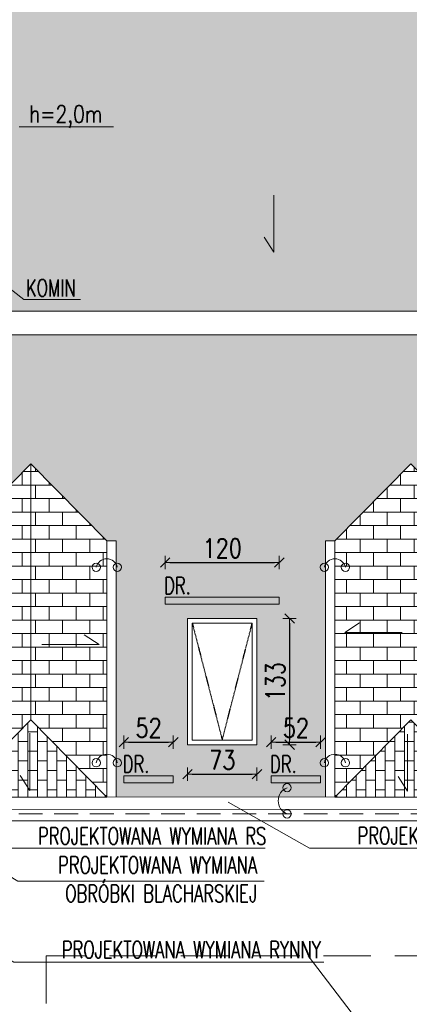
# Model space of a CAD drawing. Header units: millimetres. Extents: x 5973 to 39040, y 4443 to 37727.
# Tile 43 of 52: x 16938 to 17348, y 21059 to 22097. Entities that reach past the tile are written whole.
import ezdxf
from ezdxf.enums import TextEntityAlignment as Align

# ---------------------------------------------------------------- set-up
doc = ezdxf.new("R2010")
doc.units = ezdxf.units.MM
for name, pattern in [('DASHDOT', [1, 0.5, -0.25, 0, -0.25]), ('DASHED', [0.75, 0.5, -0.25]), ('HIDDEN', [0.375, 0.25, -0.125])]:
    doc.linetypes.add(name, pattern=pattern)
for name, color, linetype, lineweight in [('!MODUS_OPIS', 3, 'Continuous', 13), ('Cienka', 3, 'Continuous', 9), ('E_0', 4, 'Continuous', 15), ('Widok', 1, 'Continuous', 15), ('WYMIAROWANIE', 1, 'Continuous', 18)]:
    doc.layers.add(name, color=color, linetype=linetype, lineweight=lineweight)
doc.layers.add('INSTALACJA ODGROMOWA', color=7, linetype='Continuous')
doc.layers.add('OSIE', color=1, linetype='DASHDOT')
doc.styles.add('TXT', font='simplex.shx', dxfattribs={"width": 0.8})
doc.dimstyles.new('DIM100', dxfattribs={"dimscale": 5, "dimtxt": 4, "dimasz": 1, "dimexe": 0, "dimexo": 0, "dimgap": 1, "dimtad": 1, "dimdec": 4, "dimrnd": 0.5, "dimdsep": 46, "dimtxsty": 'TXT', "dimblk1": 'TICK1', "dimblk2": 'TICK1', "dimsah": 1, "dimcen": 0, "dimse1": 1, "dimse2": 1, "dimclrd": 1, "dimclre": 7, "dimclrt": 9, "dimadec": 0, "dimazin": 0, "dimtfac": 1, "dimtdec": 4, "dimtmove": 2, "dimatfit": 3, "dimldrblk": 'TICK1', "dimfxl": 1, "dimtolj": 1, "dimarcsym": 0})
pattern_1 = [(90, (0.04, 0), (-10.16, 6e-16), []), (180, (0.04, 0), (-10.16, -10.16), [10.16, -10.16])]

# ---------------------------------------------------------------- blocks, each defined once
blk = doc.blocks.new('TICK1')
at = {"color": 2}
blk.add_line((-1, -1), (1, 1), dxfattribs=at)
at = {"color": 0}
for p, q in [((0, 0), (-1, 0)), ((0, -1.4), (0, 1.4))]:
    blk.add_line(p, q, dxfattribs=at)
blk = doc.blocks.new('*D170')
at = {"layer": 'Defpoints', "color": 0, "transparency": 16777216}
for p in [(19223.6, 21252.4), (16986.8, 21107.6), (19341.8, 21107.6)]:
    blk.add_point(p, dxfattribs=at)
at = {"layer": 'WYMIAROWANIE', "color": 1, "lineweight": -2, "transparency": 16777216}
blk.add_line((19341.8, 21247.4), (19341.8, 21112.6), dxfattribs=at)
at = {"layer": 'WYMIAROWANIE', "color": 1, "lineweight": -2, "transparency": 16777216, "xscale": 5, "yscale": 5, "zscale": 5}
for p, rotation in [((19341.8, 21252.4), 90), ((19341.8, 21107.6), 270)]:
    blk.add_blockref('TICK1', p, dxfattribs=dict(at, rotation=rotation))
at = {"layer": 'WYMIAROWANIE', "color": 9, "transparency": 16777216, "insert": (19326.8, 21180), "char_height": 20, "attachment_point": 5, "rotation": 90, "style": 'TXT'}
blk.add_mtext('\\A1;145', dxfattribs=at)
blk = doc.blocks.new('*D171')
at = {"layer": 'Defpoints', "color": 0, "transparency": 16777216}
for p in [(16986.8, 21107.6), (16633.8, 20607.6), (19341.8, 20607.6)]:
    blk.add_point(p, dxfattribs=at)
at = {"layer": 'WYMIAROWANIE', "color": 1, "lineweight": -2, "transparency": 16777216}
blk.add_line((19341.8, 21102.6), (19341.8, 20612.6), dxfattribs=at)
at = {"layer": 'WYMIAROWANIE', "color": 1, "lineweight": -2, "transparency": 16777216, "xscale": 5, "yscale": 5, "zscale": 5}
for p, rotation in [((19341.8, 21107.6), 90), ((19341.8, 20607.6), 270)]:
    blk.add_blockref('TICK1', p, dxfattribs=dict(at, rotation=rotation))
at = {"layer": 'WYMIAROWANIE', "color": 9, "transparency": 16777216, "insert": (19326.8, 20857.6), "char_height": 20, "attachment_point": 5, "rotation": 90, "style": 'TXT'}
blk.add_mtext('\\A1;500', dxfattribs=at)
blk = doc.blocks.new('*D172')
at = {"layer": 'Defpoints', "color": 0, "transparency": 16777216}
for p in [(16650, 23125.7), (19382.3, 23125.7), (16650, 20607.6)]:
    blk.add_point(p, dxfattribs=at)
at = {"layer": 'WYMIAROWANIE', "color": 1, "lineweight": -2, "transparency": 16777216}
blk.add_line((19382.3, 20612.6), (19382.3, 23120.7), dxfattribs=at)
at = {"layer": 'WYMIAROWANIE', "color": 1, "lineweight": -2, "transparency": 16777216, "xscale": 5, "yscale": 5, "zscale": 5}
for p, rotation in [((19382.3, 23125.7), 90), ((19382.3, 20607.6), 270)]:
    blk.add_blockref('TICK1', p, dxfattribs=dict(at, rotation=rotation))
at = {"layer": 'WYMIAROWANIE', "color": 9, "transparency": 16777216, "insert": (19367.3, 21866.6), "char_height": 20, "attachment_point": 5, "rotation": 90, "style": 'TXT'}
blk.add_mtext('\\A1;2518', dxfattribs=at)
blk = doc.blocks.new('*D208')
at = {"layer": 'Defpoints', "color": 0, "transparency": 16777216}
for p in [(19082.9, 21252.4), (16866.1, 21088.7), (19083.5, 21040.1)]:
    blk.add_point(p, dxfattribs=at)
at = {"layer": 'WYMIAROWANIE', "color": 1, "lineweight": -2, "transparency": 16777216}
blk.add_line((16871.3, 21034), (19078.5, 21040.1), dxfattribs=at)
at = {"layer": 'WYMIAROWANIE', "color": 1, "lineweight": -2, "transparency": 16777216, "xscale": 5, "yscale": 5, "zscale": 5}
for p, rotation in [((16866.3, 21034), 180.1587716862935), ((19083.5, 21040.1), 0.1587716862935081)]:
    blk.add_blockref('TICK1', p, dxfattribs=dict(at, rotation=rotation))
at = {"layer": 'WYMIAROWANIE', "color": 9, "transparency": 16777216, "insert": (17974.9, 21052), "char_height": 20, "attachment_point": 5, "rotation": 0.1588, "style": 'TXT'}
blk.add_mtext('\\A1;2217', dxfattribs=at)
blk = doc.blocks.new('*D227')
at = {"layer": 'Defpoints', "color": 0, "transparency": 16777216}
for p in [(17114.9, 21327.8), (17187.9, 21327.8), (17187.9, 21301.7)]:
    blk.add_point(p, dxfattribs=at)
at = {"layer": 'WYMIAROWANIE', "color": 1, "lineweight": -2, "transparency": 16777216}
blk.add_line((17119.9, 21301.7), (17182.9, 21301.7), dxfattribs=at)
at = {"layer": 'WYMIAROWANIE', "color": 1, "lineweight": -2, "transparency": 16777216, "xscale": 5, "yscale": 5, "zscale": 5, "rotation": 180}
blk.add_blockref('TICK1', (17114.9, 21301.7), dxfattribs=at)
at = {"layer": 'WYMIAROWANIE', "color": 1, "lineweight": -2, "transparency": 16777216, "xscale": 5, "yscale": 5, "zscale": 5}
blk.add_blockref('TICK1', (17187.9, 21301.7), dxfattribs=at)
at = {"layer": 'WYMIAROWANIE', "color": 9, "transparency": 16777216, "insert": (17151.4, 21316.7), "char_height": 20, "attachment_point": 5, "style": 'TXT'}
blk.add_mtext('\\A1;73', dxfattribs=at)
blk = doc.blocks.new('*D228')
at = {"layer": 'Defpoints', "color": 0, "transparency": 16777216}
for p in [(17200.9, 21465.7), (17200.9, 21332.7), (17222.3, 21332.7)]:
    blk.add_point(p, dxfattribs=at)
at = {"layer": 'WYMIAROWANIE', "color": 1, "lineweight": -2, "transparency": 16777216}
blk.add_line((17222.3, 21460.7), (17222.3, 21337.7), dxfattribs=at)
at = {"layer": 'WYMIAROWANIE', "color": 1, "lineweight": -2, "transparency": 16777216, "xscale": 5, "yscale": 5, "zscale": 5}
for p, rotation in [((17222.3, 21465.7), 90), ((17222.3, 21332.7), 270)]:
    blk.add_blockref('TICK1', p, dxfattribs=dict(at, rotation=rotation))
at = {"layer": 'WYMIAROWANIE', "color": 9, "transparency": 16777216, "insert": (17207.3, 21399.2), "char_height": 20, "attachment_point": 5, "rotation": 90, "style": 'TXT'}
blk.add_mtext('\\A1;133', dxfattribs=at)
blk = doc.blocks.new('E_PUSZKA')
at = {"layer": 'E_0', "color": 3}
blk.add_circle((0, 0), 4.35, dxfattribs=at)
blk = doc.blocks.new('ODGROMÓWKA')
at = {"layer": '!MODUS_OPIS', "ltscale": 0.7}
for p, q in [((4353.5, 13420.2), (4254.4, 13420.2)), ((4558.4, 12546.5), (4634.9, 12446.4))]:
    blk.add_line(p, q, dxfattribs=at)
at = {"layer": 'E_0', "color": 2, "linetype": 'HIDDEN', "ltscale": 100}
blk.add_line((3803.7, 12696.3), (6393.4, 12696), dxfattribs=at)
at = {"layer": 'E_0', "color": 3, "linetype": 'DASHED', "ltscale": 100}
blk.add_lwpolyline([(2839.4, 12062.6), (2839.4, 13362.3), (2778.4, 13362.3), (2778.4, 14503.3), (3540.4, 14503.3), (3540.4, 14633.7), (5284.4, 14633.7), (5284.4, 14503.3), (6039.4, 14503.3), (6039.4, 13917.3), (6499.5, 13917.2), (6499.4, 12546.3), (4282.7, 12546.5), (4282.7, 12425.5), (3909.7, 12425.5), (3909.7, 12062.6)], dxfattribs=at)
at = {"layer": 'E_0'}
for centre, radius, start, end in [((4346.4, 12953.7), 11.3, 11.8092, 168.1908), ((4586.4, 12953.7), 11.3, 11.8092, 168.1908), ((4346.4, 12747.7), 11.3, 11.8092, 168.1908), ((4586.4, 12747.7), 11.3, 11.8092, 168.1908), ((4541.7, 12709.9), 14.9, 112.2716, 247.7284)]:
    blk.add_arc(centre, radius, start, end, dxfattribs=at)
for p in [(4335.3, 12956), (4357.5, 12956), (4575.3, 12956), (4597.5, 12956), (4335.3, 12750), (4357.5, 12750), (4575.3, 12750), (4597.5, 12750)]:
    blk.add_blockref('E_PUSZKA', p, dxfattribs=at)
at = {"layer": 'E_0', "rotation": 89.99999999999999}
for p in [(4536.1, 12723.7), (4536.1, 12696.1)]:
    blk.add_blockref('E_PUSZKA', p, dxfattribs=at)
at = {"layer": '!MODUS_OPIS', "ltscale": 0.7, "style": 'TXT', "width": 0.8}
blk.add_text('h=2,0m', height=18, dxfattribs=at).set_placement((4303.3, 13433.6), align=Align.MIDDLE_CENTER)
blk = doc.blocks.new('*D264')
at = {"layer": 'Defpoints', "color": 0, "transparency": 16777216}
for p in [(17211.4, 21524.8), (17091.4, 21488.2), (17211.4, 21488.2)]:
    blk.add_point(p, dxfattribs=at)
at = {"layer": 'WYMIAROWANIE', "color": 1, "lineweight": -2, "transparency": 16777216}
blk.add_line((17096.4, 21524.8), (17206.4, 21524.8), dxfattribs=at)
at = {"layer": 'WYMIAROWANIE', "color": 1, "lineweight": -2, "transparency": 16777216, "xscale": 5, "yscale": 5, "zscale": 5, "rotation": 180}
blk.add_blockref('TICK1', (17091.4, 21524.8), dxfattribs=at)
at = {"layer": 'WYMIAROWANIE', "color": 1, "lineweight": -2, "transparency": 16777216, "xscale": 5, "yscale": 5, "zscale": 5}
blk.add_blockref('TICK1', (17211.4, 21524.8), dxfattribs=at)
at = {"layer": 'WYMIAROWANIE', "color": 9, "transparency": 16777216, "insert": (17151.4, 21539.8), "char_height": 20, "attachment_point": 5, "style": 'TXT'}
blk.add_mtext('\\A1;120', dxfattribs=at)
blk = doc.blocks.new('*D279')
at = {"layer": 'Defpoints', "color": 0, "transparency": 16777216}
for p in [(17099.9, 21335.4), (17047.9, 21300), (17099.9, 21300)]:
    blk.add_point(p, dxfattribs=at)
at = {"layer": 'WYMIAROWANIE', "color": 1, "lineweight": -2, "transparency": 16777216}
blk.add_line((17052.9, 21335.4), (17094.9, 21335.4), dxfattribs=at)
at = {"layer": 'WYMIAROWANIE', "color": 1, "lineweight": -2, "transparency": 16777216, "xscale": 5, "yscale": 5, "zscale": 5, "rotation": 180}
blk.add_blockref('TICK1', (17047.9, 21335.4), dxfattribs=at)
at = {"layer": 'WYMIAROWANIE', "color": 1, "lineweight": -2, "transparency": 16777216, "xscale": 5, "yscale": 5, "zscale": 5}
blk.add_blockref('TICK1', (17099.9, 21335.4), dxfattribs=at)
at = {"layer": 'WYMIAROWANIE', "color": 9, "transparency": 16777216, "insert": (17073.9, 21350.4), "char_height": 20, "attachment_point": 5, "style": 'TXT'}
blk.add_mtext('\\A1;52', dxfattribs=at)
blk = doc.blocks.new('*D280')
at = {"layer": 'Defpoints', "color": 0, "transparency": 16777216}
for p in [(17254.9, 21335.4), (17202.9, 21300), (17254.9, 21300)]:
    blk.add_point(p, dxfattribs=at)
at = {"layer": 'WYMIAROWANIE', "color": 1, "lineweight": -2, "transparency": 16777216}
blk.add_line((17207.9, 21335.4), (17249.9, 21335.4), dxfattribs=at)
at = {"layer": 'WYMIAROWANIE', "color": 1, "lineweight": -2, "transparency": 16777216, "xscale": 5, "yscale": 5, "zscale": 5, "rotation": 180}
blk.add_blockref('TICK1', (17202.9, 21335.4), dxfattribs=at)
at = {"layer": 'WYMIAROWANIE', "color": 1, "lineweight": -2, "transparency": 16777216, "xscale": 5, "yscale": 5, "zscale": 5}
blk.add_blockref('TICK1', (17254.9, 21335.4), dxfattribs=at)
at = {"layer": 'WYMIAROWANIE', "color": 9, "transparency": 16777216, "insert": (17228.9, 21350.4), "char_height": 20, "attachment_point": 5, "style": 'TXT'}
blk.add_mtext('\\A1;52', dxfattribs=at)

msp = doc.modelspace()

# ---------------------------------------------------------------- hatches: boundary and pattern name
at = {"layer": 'Cienka', "transparency": 33554483}
h = msp.add_hatch(dxfattribs=at)
h.set_pattern_fill('AR-B816', color=256, scale=0.05, angle=90)
h.set_pattern_definition(pattern_1)
h.paths.add_polyline_path([(17649.90707, 21764.66483), (18197.40707, 21764.66483), (18197.40707, 21789.66483), (17649.90707, 21789.66483)])
h.paths.add_polyline_path([(18298.54254, 21614.66483), (18599.90707, 21614.66483), (18624.90707, 21614.66483), (18624.90707, 21639.66483), (18599.90707, 21639.66483), (18289.45197, 21639.66483)])
h.paths.add_polyline_path([(18298.54254, 21614.66483), (18289.45197, 21639.66483), (18197.40707, 21639.66483), (18172.40707, 21639.66483), (18172.40707, 21614.66483)])
h.paths.add_polyline_path([(17524.90707, 21764.66483), (17549.90707, 21764.66483), (17549.90707, 21789.66483), (16349.90707, 21789.66483), (16349.90707, 21764.66483)])
h.paths.add_polyline_path([(17524.90707, 21604.66483), (17524.90707, 21579.66483), (17549.90707, 21579.66483), (17674.90707, 21579.66483), (17674.90707, 21604.66483), (17649.90707, 21604.66483), (17549.90707, 21604.66483)])
h.paths.add_polyline_path([(16553.02423, 21547.51551), (16543.02423, 21547.51551), (16542.99991, 21277.66034), (16553.02423, 21277.65943)])
h.paths.add_polyline_path([(16722.99991, 21277.64411), (16723.0182, 21480.66483), (16721.40707, 21480.66483), (16721.40707, 21488.16483), (16723.01888, 21488.16483), (16723.02423, 21547.51551), (16713.02423, 21547.51551), (16713.02423, 21277.64501)])
h.paths.add_polyline_path([(16869.90482, 21547.51551), (16859.90482, 21547.51551), (16859.88049, 21277.63178), (16869.90482, 21277.63087)])
h.paths.add_polyline_path([(17039.88049, 21277.61555), (17039.90482, 21547.51551), (17029.90482, 21547.51551), (17029.90482, 21277.61645)])
h.paths.add_polyline_path([(17269.90482, 21547.51551), (17259.90482, 21547.51551), (17259.88049, 21277.59573), (17269.90482, 21277.59482)])
h.paths.add_polyline_path([(17439.88049, 21277.5795), (17439.90482, 21547.51551), (17429.90482, 21547.51551), (17429.90482, 21277.5804)])
h.paths.add_polyline_path([(17669.90482, 21547.51551), (17659.90482, 21547.51551), (17659.88049, 21277.55968), (17669.90482, 21277.55877)])
h.paths.add_polyline_path([(17839.88048, 21277.54345), (17839.90482, 21547.51551), (17829.90482, 21547.51551), (17829.90482, 21277.54435)])
h.paths.add_polyline_path([(18149.89512, 21277.51551), (18239.86966, 21277.5074), (18239.89399, 21547.51551), (18229.89399, 21547.51551), (18229.89399, 21277.51551)])
h.paths.add_polyline_path([(18069.89399, 21547.51551), (18059.89399, 21547.51551), (18059.86966, 21277.52363), (18069.89399, 21277.52272)])
h.paths.add_polyline_path([(16058.02649, 21833.66483), (16323.90707, 22240.66483), (17867.90707, 22240.66483), (17867.90707, 22120.66483), (18037.90707, 21816.16483), (18497.90707, 21816.16483), (18649.90707, 21669.69511), (18649.90707, 21564.66483), (18709.90707, 21564.66483), (18709.90707, 21611.87812), (19056.97911, 21277.43376), (16468.20403, 21277.66708)])
h.paths.add_polyline_path([(16633.02423, 21628.8486), (16713.02423, 21547.51551), (16713.02423, 21277.51551), (16553.02423, 21277.51551), (16553.02423, 21547.51551)])
h.paths.add_polyline_path([(16949.90482, 21628.8486), (17029.90482, 21547.51551), (17029.90482, 21277.51551), (16869.90482, 21277.51551), (16869.90482, 21547.51551)])
h.paths.add_polyline_path([(17349.90482, 21628.8486), (17429.90482, 21547.51551), (17429.90482, 21277.51551), (17269.90482, 21277.51551), (17269.90482, 21547.51551)])
h.paths.add_polyline_path([(17749.90482, 21628.8486), (17829.90482, 21547.51551), (17829.90482, 21277.51551), (17669.90482, 21277.51551), (17669.90482, 21547.51551)])
h.paths.add_polyline_path([(18149.89399, 21628.8486), (18229.89399, 21547.51551), (18229.89399, 21277.51551), (18069.89399, 21277.51551), (18069.89399, 21547.51551)])
h.paths.add_polyline_path([(18219.90707, 21679.66483), (18219.90707, 21799.66483), (18274.90707, 21799.66483), (18274.90707, 21679.66483)], flags=16)
h.paths.add_polyline_path([(16349.90707, 21839.66483), (16349.90707, 21939.66483), (16409.90707, 21939.66483), (16409.90707, 21839.66483)], flags=16)
h.paths.add_polyline_path([(16819.90707, 21839.66483), (16819.90707, 21959.66483), (16879.90707, 21959.66483), (16879.90707, 21839.66483)], flags=16)
h.paths.add_polyline_path([(17569.90707, 21649.66483), (17569.90707, 21769.66483), (17629.90707, 21769.66483), (17629.90707, 21649.66483)], flags=16)
h.paths.add_polyline_path([(16744.90707, 21332.66483), (16744.90707, 21465.66483), (16817.90707, 21465.66483), (16817.90707, 21332.66483)], flags=16)
h.paths.add_polyline_path([(17114.90707, 21332.66483), (17114.90707, 21465.66483), (17187.90707, 21465.66483), (17187.90707, 21332.66483)], flags=16)
h.paths.add_polyline_path([(17514.90707, 21332.66483), (17514.90707, 21465.66483), (17587.90707, 21465.66483), (17587.90707, 21332.66483)], flags=16)
h.paths.add_polyline_path([(18414.90707, 21332.66483), (18414.90707, 21465.66483), (18487.90707, 21465.66483), (18487.90707, 21332.66483)], flags=16)
h.paths.add_polyline_path([(16749.90707, 21337.66483), (16749.90707, 21460.66483), (16812.90707, 21460.66483), (16812.90707, 21337.66483)], flags=0)
h.paths.add_polyline_path([(17119.90707, 21337.66483), (17119.90707, 21460.66483), (17182.90707, 21460.66483), (17182.90707, 21337.66483)], flags=0)
h.paths.add_polyline_path([(17519.90707, 21337.66483), (17519.90707, 21460.66483), (17582.90707, 21460.66483), (17582.90707, 21337.66483)], flags=0)
h.paths.add_polyline_path([(18419.90707, 21337.66483), (18419.90707, 21460.66483), (18482.90707, 21460.66483), (18482.90707, 21337.66483)], flags=0)
h = msp.add_hatch(dxfattribs=at)
h.set_pattern_fill('AR-B816', color=256, scale=0.07)
h.paths.add_polyline_path([(16633.02423, 21358.8486), (16633.02423, 21628.8486), (16553.02423, 21547.51551), (16553.02423, 21277.51551)])
h.paths.add_polyline_path([(16713.02423, 21277.51551), (16713.02423, 21547.51551), (16633.02423, 21628.8486), (16633.02423, 21358.8486)])
h.paths.add_polyline_path([(16949.90482, 21358.8486), (16949.90482, 21628.8486), (16869.90482, 21547.51551), (16869.90482, 21277.51551)])
h.paths.add_polyline_path([(17029.90482, 21277.51551), (17029.90482, 21547.51551), (16949.90482, 21628.8486), (16949.90482, 21358.8486)])
h.paths.add_polyline_path([(17349.90482, 21358.8486), (17349.90482, 21628.8486), (17269.90482, 21547.51551), (17269.90482, 21277.51551)])
h.paths.add_polyline_path([(17429.90482, 21277.51551), (17429.90482, 21547.51551), (17349.90482, 21628.8486), (17349.90482, 21358.8486)])
h.paths.add_polyline_path([(17749.90482, 21358.8486), (17749.90482, 21628.8486), (17669.90482, 21547.51551), (17669.90482, 21277.51551)])
h.paths.add_polyline_path([(17829.90482, 21277.51551), (17829.90482, 21547.51551), (17749.90482, 21628.8486), (17749.90482, 21358.8486)])
h = msp.add_hatch(dxfattribs=at)
h.set_pattern_fill('AR-B816', color=256, scale=0.05, angle=90)
h.set_pattern_definition(pattern_1)
h.paths.add_polyline_path([(16713.02423, 21277.51551), (16633.02423, 21358.8486), (16553.02423, 21277.51551)])
h.paths.add_polyline_path([(17029.90482, 21277.51551), (16949.90482, 21358.8486), (16869.90482, 21277.51551)])
h.paths.add_polyline_path([(17429.90482, 21277.51551), (17349.90482, 21358.8486), (17269.90482, 21277.51551)])
h.paths.add_polyline_path([(17829.90482, 21277.51551), (17749.90482, 21358.8486), (17669.90482, 21277.51551)])

# ---------------------------------------------------------------- linework, layer by layer
at = {"layer": '!MODUS_OPIS', "ltscale": 0.7}
for points in [[(17205.60842, 21911.93373), (17205.60842, 21851.65116), (17195.56133, 21867.34975)], [(16878.02247, 21852.07866), (16942.75704, 21801.80843), (17002.24822, 21801.80843)], [(17340.53698, 21450.96584), (17280.25441, 21450.96584), (17295.953, 21461.01293)], [(16961.59181, 21438.28917), (17021.87438, 21438.28917), (17006.17579, 21448.33626)], [(16948.79589, 21344.72248), (16948.79589, 21284.43991), (16938.74879, 21300.1385)], [(17346.44257, 21343.95036), (17346.44257, 21283.66779), (17336.39547, 21299.36638)], [(17157.67015, 21272.0563), (17243.12771, 21223.72773), (17312.34263, 21223.72773)], [(17157.67015, 21272.0563), (17243.12771, 21223.72773), (17312.03094, 21223.72773)], [(17157.67015, 21272.0563), (17243.12771, 21223.72773), (17569.44857, 21223.72773)], [(16856.4139, 21237.39382), (16936.14866, 21189.06525), (17195.62942, 21189.06525)], [(16916.49924, 21223.80731), (17196.65096, 21223.80731)], [(16852.25064, 21151.97593), (16931.9854, 21103.64737), (17000.88863, 21103.64737)], [(16852.25064, 21151.97593), (16931.9854, 21103.64737), (17258.30626, 21103.64737)]]:
    msp.add_lwpolyline(points, dxfattribs=at)
at = {"layer": 'OSIE', "transparency": 33554687}
msp.add_lwpolyline([(17119.90707, 21460.66483), (17151.40707, 21337.66483), (17182.90707, 21460.66483)], dxfattribs=at)
at = {"layer": 'Widok'}
msp.add_line((16949.90482, 21628.8486), (16949.90482, 21358.8486), dxfattribs=at)
msp.add_line((16949.90482, 21628.8486), (16949.90482, 21358.8486), dxfattribs=at)
for points in [[(16481.1459, 20632.63229), (16481.20286, 21264.66591), (19070.92547, 21264.4325), (19070.92547, 22368.01039)], [(16468.1459, 20632.63346), (16468.20403, 21277.66708), (19057.92547, 21277.43367), (19057.92547, 22355.49073)], [(16349.90707, 21764.66483), (17549.90707, 21764.66483), (17549.90707, 21604.66483)], [(16949.90482, 21628.8486), (16949.90482, 21628.8486), (16869.90482, 21547.51551), (16949.90482, 21628.8486), (17029.90482, 21547.51551)], [(17349.90482, 21628.8486), (17349.90482, 21628.8486), (17269.90482, 21547.51551), (17349.90482, 21628.8486), (17429.90482, 21547.51551)], [(17029.90482, 21277.51551), (17029.90482, 21547.51551)], [(17029.90482, 21547.51551), (17039.90482, 21547.51551), (17039.88048, 21277.5074)], [(17269.90482, 21547.51551), (17259.90482, 21547.51551), (17259.88048, 21277.52363)], [(17269.90482, 21277.51551), (17269.90482, 21547.51551)], [(16949.90482, 21358.8486), (16949.90482, 21537.22194)], [(17151.40707, 21480.66483), (17091.40707, 21480.66483), (17091.40707, 21488.16483), (17211.40707, 21488.16483), (17211.40707, 21480.66483), (17151.40707, 21480.66483)], [(17187.90707, 21332.66483), (17114.90707, 21332.66483), (17114.90707, 21465.66483), (17187.90707, 21465.66483), (17187.90707, 21332.66483)], [(16949.90482, 21358.8486), (16949.90482, 21358.8486), (16869.90482, 21277.51551), (16949.90482, 21358.8486), (17029.90482, 21277.51551)], [(17349.90482, 21358.8486), (17349.90482, 21358.8486), (17269.90482, 21277.51551), (17349.90482, 21358.8486), (17429.90482, 21277.51551)], [(17099.90707, 21292.5334), (17047.90482, 21292.5334), (17047.90482, 21300.0334), (17099.90707, 21300.0334), (17099.90707, 21292.5334), (17099.90707, 21292.5334)], [(17254.90482, 21292.5334), (17202.90256, 21292.5334), (17202.90256, 21300.0334), (17254.90482, 21300.0334), (17254.90482, 21292.5334), (17254.90482, 21292.5334)], [(16869.90482, 21277.51551), (17029.90482, 21277.51551)], [(17269.90482, 21277.51551), (17429.90482, 21277.51551)], [(16493.1459, 21252.66483), (19082.92547, 21252.43142)]]:
    msp.add_lwpolyline(points, dxfattribs=at)
for points in [[(16349.90707, 21764.66483), (16349.90707, 21789.66483), (17549.90707, 21789.66483), (17549.90707, 21764.66483)], [(17182.90707, 21337.66483), (17119.90707, 21337.66483), (17119.90707, 21460.66483), (17182.90707, 21460.66483)]]:
    msp.add_lwpolyline(points, close=True, dxfattribs=at)

# ---------------------------------------------------------------- block references
at = {"layer": 'INSTALACJA ODGROMOWA'}
msp.add_blockref('ODGROMÓWKA', (12683.48703, 8563.71099), dxfattribs=at)

# ---------------------------------------------------------------- texts
at = {"layer": '!MODUS_OPIS', "ltscale": 0.7, "char_height": 18, "attachment_point": 3, "style": 'TXT'}
for s, width, insert in [('{\\W0.7;KOMIN}', 202.8482185, (16997.24003, 21823.0666)), ('{\\W0.7;DR.}', 202.8482185, (17118.28361, 21509.423)), ('{\\W0.7;DR.}', 202.8482185, (17074.78135, 21321.29158)), ('{\\W0.7;DR.}', 202.8482185, (17229.77909, 21321.29158)), ('{\\W0.7;PROJEKTOWANA WYMIANA RS}', 298.9303155, (17197.79325, 21245.49974)), ('{\\W0.7;PROJEKTOWANA WYMIANA RYNNY}', 372.1843363, (17566.40301, 21245.86385)), ('{\\W0.7;PROJEKTOWANA WYMIANA OBRÓBKI BLACHARSKIEJ}', 267.629343, (17188.16107, 21214.99849)), ('{\\W0.7;PROJEKTOWANA WYMIANA RYNNY}', 372.1843363, (17255.2607, 21125.78348))]:
    msp.add_mtext_dynamic_manual_height_columns(s, width=width, gutter_width=12.5, heights=[0], dxfattribs=dict(at, insert=insert))

# ---------------------------------------------------------------- dimensions: what is measured, and where the dimension line sits
at = {"layer": 'WYMIAROWANIE'}
for base, p1, p2, angle, picture, middle in [((19382.26049, 23125.66483), (16650.02299, 20607.63121), (16650.02299, 23125.66483), 90, '*D172', (19367.26049, 21866.64802)), ((17222.29396, 21332.66483), (17200.888, 21465.66483), (17200.888, 21332.66483), 90, '*D228', (17207.29396, 21399.16483)), ((19083.51385, 21040.10366), (16866.1459, 21088.66483), (19082.92547, 21252.43142), 180.15877169, '*D208', (17974.8641, 21052.03155)), ((19341.82469, 21107.63121), (19223.5764, 21252.43142), (16986.81161, 21107.63121), 90, '*D170', (19326.82469, 21180.03132)), ((19341.82469, 20607.63121), (16986.81161, 21107.63121), (16633.79683, 20607.63121), 90, '*D171', (19326.82469, 20857.63121))]:
    dim = msp.add_linear_dim(base=base, p1=p1, p2=p2, angle=angle, dimstyle='DIM100', override={"dimtxsty": 'TXT', "dimldrblk": 'TICK1'}, dxfattribs=at)
    dim.commit()
    dim.dimension.update_dxf_attribs({"geometry": picture, "text_midpoint": middle})
for base, p1, p2, picture, middle in [((17211.40707, 21524.77772), (17091.40707, 21488.16483), (17211.40707, 21488.16483), '*D264', (17151.40707, 21539.77772)), ((17099.907074, 21335.397527), (17047.904817, 21300.033404), (17099.907074, 21300.033404), '*D279', (17073.905946, 21350.397527)), ((17254.90482, 21335.39753), (17202.90256, 21300.0334), (17254.90482, 21300.0334), '*D280', (17228.90369, 21350.39753)), ((17187.90707, 21301.74764), (17114.90707, 21327.79698), (17187.90707, 21327.79698), '*D227', (17151.40707, 21316.74764))]:
    dim = msp.add_linear_dim(base=base, p1=p1, p2=p2, dimstyle='DIM100', override={"dimtxsty": 'TXT', "dimldrblk": 'TICK1'}, dxfattribs=at)
    dim.commit()
    dim.dimension.update_dxf_attribs({"geometry": picture, "text_midpoint": middle})

doc.saveas('drawing.dxf')
